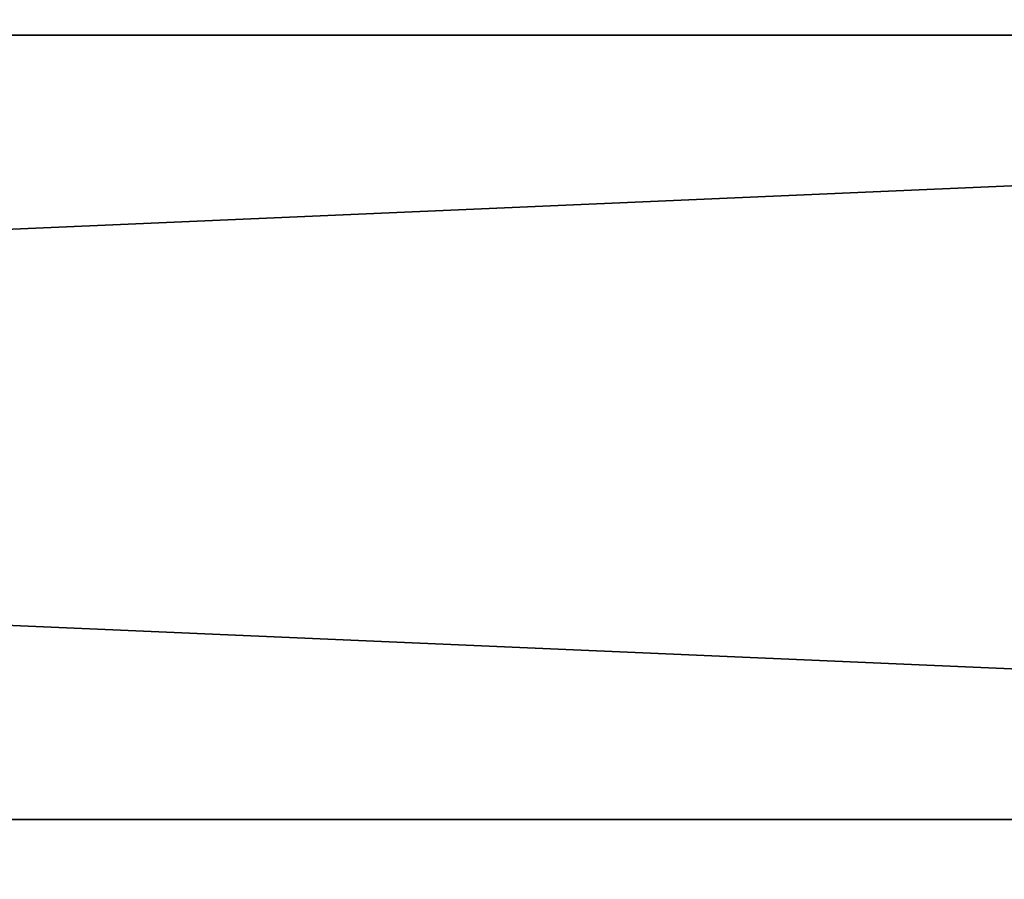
# Model space of a CAD drawing. Header units: inches. Extents: x 492 to 688, y -128 to 44.
# Tile 230 of 256: x 619.22 to 622.68, y -28.94 to -25.92. Entities that reach past the tile are written whole.
import ezdxf

# ---------------------------------------------------------------- set-up
doc = ezdxf.new("R2010")
doc.units = ezdxf.units.IN
doc.header["$MEASUREMENT"] = 0
doc.layers.add('A-FURN', color=7, linetype='Continuous')
doc.layers.add('CET color Grey23', color=7, linetype='Continuous', true_color=0x393c39)
doc.layers.add('CET color tan', color=7, linetype='Continuous', true_color=0xd4b38d)

# ---------------------------------------------------------------- blocks, each defined once
blk = doc.blocks.new('*C30')
at = {"layer": 'CET color Grey23', "linetype": 'Continuous'}
mesh = blk.add_polyface(dxfattribs=at)
corners = [(31.85, 4.648, 25.744), (-31.85, 4.648, 25.744), (-31.85, 4.648, 27.476), (31.85, 4.648, 27.476), (-31.85, 1.892, 25.744), (-31.85, 1.892, 27.476), (31.85, 1.892, 25.744), (31.85, 1.892, 27.476)]
mesh.append_faces([[corners[k] for k in face] for face in [(0, 2, 3, 0), (1, 5, 2, 1), (1, 6, 4, 1), (5, 3, 2, 5), (4, 7, 5, 4), (6, 3, 7, 6)]], dxfattribs={"vtx0": -1, "vtx3": -1})
mesh.append_faces([[corners[k] for k in face] for face in [(0, 1, 2, 0), (1, 4, 5, 1), (1, 0, 6, 1), (5, 7, 3, 5), (4, 6, 7, 4), (6, 0, 3, 6)]], dxfattribs={"vtx2": -1})
at = {"layer": 'CET color tan', "linetype": 'Continuous'}
mesh = blk.add_polyface(dxfattribs=at)
corners = [(-35, -14.3819, 28.5), (35, -14.3819, 28.5), (35, 14.5, 28.5), (-35, 14.5, 28.5)]
mesh.append_faces([[corners[k] for k in face] for face in [(0, 2, 3, 0)]], dxfattribs={"vtx0": -1, "vtx3": -1})
mesh.append_faces([[corners[k] for k in face] for face in [(0, 1, 2, 0)]], dxfattribs={"vtx2": -1})
mesh = blk.add_polyface(dxfattribs=at)
corners = [(-35, -14.3819, 27.563), (35, 14.5, 27.563), (35, -14.3819, 27.563), (-35, 14.5, 27.563)]
mesh.append_faces([[corners[k] for k in face] for face in [(0, 1, 2, 0)]], dxfattribs={"vtx0": -1, "vtx3": -1})
mesh.append_faces([[corners[k] for k in face] for face in [(0, 3, 1, 0)]], dxfattribs={"vtx2": -1})
blk = doc.blocks.new('*C28')
at = {"layer": 'A-FURN', "linetype": 'Continuous', "rotation": 179.999999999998}
blk.add_blockref('*C30', (603.0965, -24.0804), dxfattribs=at)

msp = doc.modelspace()

# ---------------------------------------------------------------- block references
at = {"layer": 'A-FURN', "linetype": 'Continuous'}
msp.add_blockref('*C28', (0, 0), dxfattribs=at)

doc.saveas('drawing.dxf')
